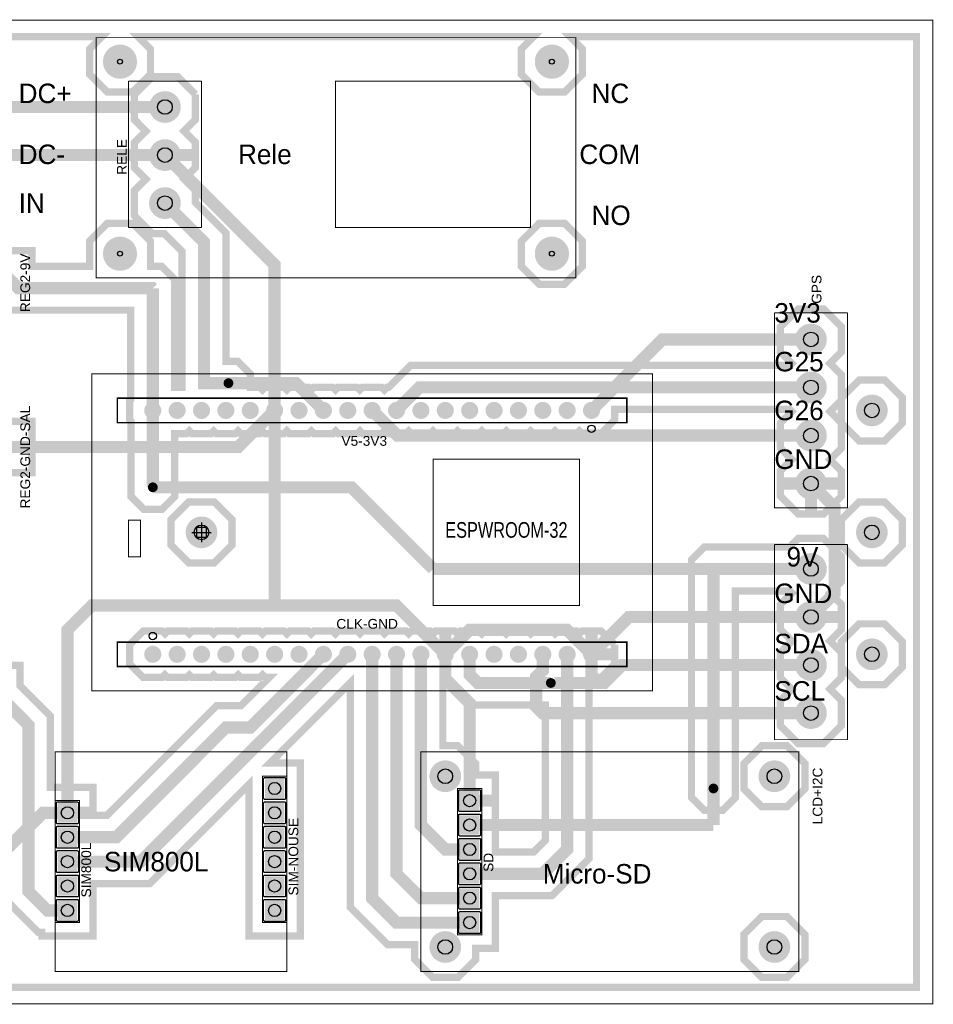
# Model space of a CAD drawing. Header units: inches. Extents: x -3.55 to 2.3, y -1.94 to 2.1.
# Tile 2 of 2: x -1.45 to 2.3, y -1.94 to 2.1. Entities that reach past the tile are written whole.
import ezdxf

# ---------------------------------------------------------------- set-up
doc = ezdxf.new("R2010")
doc.units = ezdxf.units.IN
doc.header["$MEASUREMENT"] = 0
doc.layers.get('0').update_dxf_attribs({"linetype": 'CONTINUOUS'})
for name, color, linetype in [('1', 1, 'CONTINUOUS'), ('2', 2, 'CONTINUOUS'), ('3', 3, 'CONTINUOUS'), ('4', 4, 'CONTINUOUS'), ('5', 5, 'CONTINUOUS'), ('6', 6, 'CONTINUOUS'), ('7', 7, 'CONTINUOUS')]:
    doc.layers.add(name, color=color, linetype=linetype)

# ---------------------------------------------------------------- blocks, each defined once
blk = doc.blocks.new('EPAD')
at = {"const_width": 0.5}
blk.add_lwpolyline([(-0.25, 0, 1), (0.25, 0, 1)], format="xyb", close=True, dxfattribs=at)
blk = doc.blocks.new('RPAD')
blk.add_trace([(-0.5, -0.5), (-0.5, 0.5), (0.5, -0.5), (0.5, 0.5)])

msp = doc.modelspace()

# ---------------------------------------------------------------- linework, layer by layer
for centre, radius in [((-1.034252, 1.929921), 0.01), ((0.737402, 1.929921), 0.01), ((-0.85, 1.744), 0.03), ((-0.85, 1.547), 0.03), ((-0.85, 1.35), 0.03), ((-1.034252, 1.14252), 0.01), ((0.737402, 1.14252), 0.01), ((1.8, 0.791), 0.03), ((-0.589583, 0.611806), 0.01), ((1.8, 0.594), 0.03), ((2.05, 0.5), 0.03), ((1.8, 0.397), 0.03), ((1.8, 0.2), 0.03), ((-0.899631, 0.184744), 0.01), ((-0.7, 0), 0.03), ((2.05, 0), 0.03), ((1.8, -0.15), 0.03), ((1.8, -0.347), 0.03), ((2.05, -0.5), 0.03), ((1.8, -0.544), 0.03), ((0.733085, -0.617514), 0.01), ((1.8, -0.741), 0.03), ((0.3, -1), 0.03), ((1.65, -1), 0.03), ((-0.4, -1.05), 0.025), ((1.4, -1.05), 0.01), ((0.4, -1.1), 0.025), ((-1.25, -1.15), 0.025), ((-0.4, -1.15), 0.025), ((0.4, -1.2), 0.025), ((-1.25, -1.25), 0.025), ((-0.4, -1.25), 0.025), ((0.4, -1.3), 0.025), ((-1.25, -1.35), 0.025), ((-0.4, -1.35), 0.025), ((0.4, -1.4), 0.025), ((-1.25, -1.45), 0.025), ((-0.4, -1.45), 0.025), ((0.4, -1.5), 0.025), ((-1.25, -1.55), 0.025), ((-0.4, -1.55), 0.025), ((0.4, -1.6), 0.025), ((0.3, -1.7), 0.03), ((1.65, -1.7), 0.03)]:
    msp.add_circle(centre, radius)
at = {"layer": '1'}
for points in [[(-0.355, -1.01), (-0.355, -1.09), (-0.355102, -1.091007), (-0.355393, -1.091946), (-0.355854, -1.092795), (-0.356465, -1.093535), (-0.357205, -1.094146), (-0.358054, -1.094607), (-0.358993, -1.094898), (-0.36, -1.095), (-0.44, -1.095), (-0.441007, -1.094898), (-0.441946, -1.094607), (-0.442795, -1.094146), (-0.443535, -1.093535), (-0.444146, -1.092795), (-0.444607, -1.091946), (-0.444898, -1.091007), (-0.445, -1.09), (-0.445, -1.01), (-0.444898, -1.008993), (-0.444607, -1.008054), (-0.444146, -1.007205), (-0.443535, -1.006465), (-0.442795, -1.005854), (-0.441946, -1.005393), (-0.441007, -1.005102), (-0.44, -1.005), (-0.36, -1.005), (-0.358993, -1.005102), (-0.358054, -1.005393), (-0.357205, -1.005854), (-0.356465, -1.006465), (-0.355854, -1.007205), (-0.355393, -1.008054), (-0.355102, -1.008993), (-0.355, -1.01)], [(0.445, -1.06), (0.445, -1.14), (0.444898, -1.141007), (0.444607, -1.141946), (0.444146, -1.142795), (0.443535, -1.143535), (0.442795, -1.144146), (0.441946, -1.144607), (0.441007, -1.144898), (0.44, -1.145), (0.36, -1.145), (0.358993, -1.144898), (0.358054, -1.144607), (0.357205, -1.144146), (0.356465, -1.143535), (0.355854, -1.142795), (0.355393, -1.141946), (0.355102, -1.141007), (0.355, -1.14), (0.355, -1.06), (0.355102, -1.058993), (0.355393, -1.058054), (0.355854, -1.057205), (0.356465, -1.056465), (0.357205, -1.055854), (0.358054, -1.055393), (0.358993, -1.055102), (0.36, -1.055), (0.44, -1.055), (0.441007, -1.055102), (0.441946, -1.055393), (0.442795, -1.055854), (0.443535, -1.056465), (0.444146, -1.057205), (0.444607, -1.058054), (0.444898, -1.058993), (0.445, -1.06)], [(-1.205, -1.11), (-1.205, -1.19), (-1.205102, -1.191007), (-1.205393, -1.191946), (-1.205854, -1.192795), (-1.206465, -1.193535), (-1.207205, -1.194146), (-1.208054, -1.194607), (-1.208992, -1.194898), (-1.21, -1.195), (-1.29, -1.195), (-1.291008, -1.194898), (-1.291946, -1.194607), (-1.292795, -1.194146), (-1.293535, -1.193535), (-1.294146, -1.192795), (-1.294607, -1.191946), (-1.294898, -1.191007), (-1.295, -1.19), (-1.295, -1.11), (-1.294898, -1.108993), (-1.294607, -1.108054), (-1.294146, -1.107205), (-1.293535, -1.106465), (-1.292795, -1.105854), (-1.291946, -1.105393), (-1.291008, -1.105102), (-1.29, -1.105), (-1.21, -1.105), (-1.208992, -1.105102), (-1.208054, -1.105393), (-1.207205, -1.105854), (-1.206465, -1.106465), (-1.205854, -1.107205), (-1.205393, -1.108054), (-1.205102, -1.108993), (-1.205, -1.11)], [(-0.355, -1.11), (-0.355, -1.19), (-0.355102, -1.191007), (-0.355393, -1.191946), (-0.355854, -1.192795), (-0.356465, -1.193535), (-0.357205, -1.194146), (-0.358054, -1.194607), (-0.358993, -1.194898), (-0.36, -1.195), (-0.44, -1.195), (-0.441007, -1.194898), (-0.441946, -1.194607), (-0.442795, -1.194146), (-0.443535, -1.193535), (-0.444146, -1.192795), (-0.444607, -1.191946), (-0.444898, -1.191007), (-0.445, -1.19), (-0.445, -1.11), (-0.444898, -1.108993), (-0.444607, -1.108054), (-0.444146, -1.107205), (-0.443535, -1.106465), (-0.442795, -1.105854), (-0.441946, -1.105393), (-0.441007, -1.105102), (-0.44, -1.105), (-0.36, -1.105), (-0.358993, -1.105102), (-0.358054, -1.105393), (-0.357205, -1.105854), (-0.356465, -1.106465), (-0.355854, -1.107205), (-0.355393, -1.108054), (-0.355102, -1.108993), (-0.355, -1.11)], [(0.445, -1.16), (0.445, -1.24), (0.444898, -1.241007), (0.444607, -1.241946), (0.444146, -1.242795), (0.443535, -1.243535), (0.442795, -1.244146), (0.441946, -1.244607), (0.441007, -1.244898), (0.44, -1.245), (0.36, -1.245), (0.358993, -1.244898), (0.358054, -1.244607), (0.357205, -1.244146), (0.356465, -1.243535), (0.355854, -1.242795), (0.355393, -1.241946), (0.355102, -1.241007), (0.355, -1.24), (0.355, -1.16), (0.355102, -1.158993), (0.355393, -1.158054), (0.355854, -1.157205), (0.356465, -1.156465), (0.357205, -1.155854), (0.358054, -1.155393), (0.358993, -1.155102), (0.36, -1.155), (0.44, -1.155), (0.441007, -1.155102), (0.441946, -1.155393), (0.442795, -1.155854), (0.443535, -1.156465), (0.444146, -1.157205), (0.444607, -1.158054), (0.444898, -1.158993), (0.445, -1.16)], [(-1.205, -1.21), (-1.205, -1.29), (-1.205102, -1.291008), (-1.205393, -1.291946), (-1.205854, -1.292795), (-1.206465, -1.293535), (-1.207205, -1.294146), (-1.208054, -1.294607), (-1.208992, -1.294898), (-1.21, -1.295), (-1.29, -1.295), (-1.291008, -1.294898), (-1.291946, -1.294607), (-1.292795, -1.294146), (-1.293535, -1.293535), (-1.294146, -1.292795), (-1.294607, -1.291946), (-1.294898, -1.291008), (-1.295, -1.29), (-1.295, -1.21), (-1.294898, -1.208992), (-1.294607, -1.208054), (-1.294146, -1.207205), (-1.293535, -1.206465), (-1.292795, -1.205854), (-1.291946, -1.205393), (-1.291008, -1.205102), (-1.29, -1.205), (-1.21, -1.205), (-1.208992, -1.205102), (-1.208054, -1.205393), (-1.207205, -1.205854), (-1.206465, -1.206465), (-1.205854, -1.207205), (-1.205393, -1.208054), (-1.205102, -1.208992), (-1.205, -1.21)], [(-0.355, -1.21), (-0.355, -1.29), (-0.355102, -1.291008), (-0.355393, -1.291946), (-0.355854, -1.292795), (-0.356465, -1.293535), (-0.357205, -1.294146), (-0.358054, -1.294607), (-0.358993, -1.294898), (-0.36, -1.295), (-0.44, -1.295), (-0.441007, -1.294898), (-0.441946, -1.294607), (-0.442795, -1.294146), (-0.443535, -1.293535), (-0.444146, -1.292795), (-0.444607, -1.291946), (-0.444898, -1.291008), (-0.445, -1.29), (-0.445, -1.21), (-0.444898, -1.208992), (-0.444607, -1.208054), (-0.444146, -1.207205), (-0.443535, -1.206465), (-0.442795, -1.205854), (-0.441946, -1.205393), (-0.441007, -1.205102), (-0.44, -1.205), (-0.36, -1.205), (-0.358993, -1.205102), (-0.358054, -1.205393), (-0.357205, -1.205854), (-0.356465, -1.206465), (-0.355854, -1.207205), (-0.355393, -1.208054), (-0.355102, -1.208992), (-0.355, -1.21)], [(0.445, -1.26), (0.445, -1.34), (0.444898, -1.341007), (0.444607, -1.341946), (0.444146, -1.342795), (0.443535, -1.343535), (0.442795, -1.344146), (0.441946, -1.344607), (0.441007, -1.344898), (0.44, -1.345), (0.36, -1.345), (0.358993, -1.344898), (0.358054, -1.344607), (0.357205, -1.344146), (0.356465, -1.343535), (0.355854, -1.342795), (0.355393, -1.341946), (0.355102, -1.341007), (0.355, -1.34), (0.355, -1.26), (0.355102, -1.258993), (0.355393, -1.258054), (0.355854, -1.257205), (0.356465, -1.256465), (0.357205, -1.255854), (0.358054, -1.255393), (0.358993, -1.255102), (0.36, -1.255), (0.44, -1.255), (0.441007, -1.255102), (0.441946, -1.255393), (0.442795, -1.255854), (0.443535, -1.256465), (0.444146, -1.257205), (0.444607, -1.258054), (0.444898, -1.258993), (0.445, -1.26)], [(-1.205, -1.31), (-1.205, -1.39), (-1.205102, -1.391007), (-1.205393, -1.391946), (-1.205854, -1.392795), (-1.206465, -1.393535), (-1.207205, -1.394146), (-1.208054, -1.394607), (-1.208992, -1.394898), (-1.21, -1.395), (-1.29, -1.395), (-1.291008, -1.394898), (-1.291946, -1.394607), (-1.292795, -1.394146), (-1.293535, -1.393535), (-1.294146, -1.392795), (-1.294607, -1.391946), (-1.294898, -1.391007), (-1.295, -1.39), (-1.295, -1.31), (-1.294898, -1.308993), (-1.294607, -1.308054), (-1.294146, -1.307205), (-1.293535, -1.306465), (-1.292795, -1.305854), (-1.291946, -1.305393), (-1.291008, -1.305102), (-1.29, -1.305), (-1.21, -1.305), (-1.208992, -1.305102), (-1.208054, -1.305393), (-1.207205, -1.305854), (-1.206465, -1.306465), (-1.205854, -1.307205), (-1.205393, -1.308054), (-1.205102, -1.308993), (-1.205, -1.31)], [(-0.355, -1.31), (-0.355, -1.39), (-0.355102, -1.391007), (-0.355393, -1.391946), (-0.355854, -1.392795), (-0.356465, -1.393535), (-0.357205, -1.394146), (-0.358054, -1.394607), (-0.358993, -1.394898), (-0.36, -1.395), (-0.44, -1.395), (-0.441007, -1.394898), (-0.441946, -1.394607), (-0.442795, -1.394146), (-0.443535, -1.393535), (-0.444146, -1.392795), (-0.444607, -1.391946), (-0.444898, -1.391007), (-0.445, -1.39), (-0.445, -1.31), (-0.444898, -1.308993), (-0.444607, -1.308054), (-0.444146, -1.307205), (-0.443535, -1.306465), (-0.442795, -1.305854), (-0.441946, -1.305393), (-0.441007, -1.305102), (-0.44, -1.305), (-0.36, -1.305), (-0.358993, -1.305102), (-0.358054, -1.305393), (-0.357205, -1.305854), (-0.356465, -1.306465), (-0.355854, -1.307205), (-0.355393, -1.308054), (-0.355102, -1.308993), (-0.355, -1.31)], [(0.445, -1.36), (0.445, -1.44), (0.444898, -1.441007), (0.444607, -1.441946), (0.444146, -1.442795), (0.443535, -1.443535), (0.442795, -1.444146), (0.441946, -1.444607), (0.441007, -1.444898), (0.44, -1.445), (0.36, -1.445), (0.358993, -1.444898), (0.358054, -1.444607), (0.357205, -1.444146), (0.356465, -1.443535), (0.355854, -1.442795), (0.355393, -1.441946), (0.355102, -1.441007), (0.355, -1.44), (0.355, -1.36), (0.355102, -1.358993), (0.355393, -1.358054), (0.355854, -1.357205), (0.356465, -1.356465), (0.357205, -1.355854), (0.358054, -1.355393), (0.358993, -1.355102), (0.36, -1.355), (0.44, -1.355), (0.441007, -1.355102), (0.441946, -1.355393), (0.442795, -1.355854), (0.443535, -1.356465), (0.444146, -1.357205), (0.444607, -1.358054), (0.444898, -1.358993), (0.445, -1.36)], [(-1.205, -1.41), (-1.205, -1.49), (-1.205102, -1.491007), (-1.205393, -1.491946), (-1.205854, -1.492795), (-1.206465, -1.493535), (-1.207205, -1.494146), (-1.208054, -1.494607), (-1.208992, -1.494898), (-1.21, -1.495), (-1.29, -1.495), (-1.291008, -1.494898), (-1.291946, -1.494607), (-1.292795, -1.494146), (-1.293535, -1.493535), (-1.294146, -1.492795), (-1.294607, -1.491946), (-1.294898, -1.491007), (-1.295, -1.49), (-1.295, -1.41), (-1.294898, -1.408993), (-1.294607, -1.408054), (-1.294146, -1.407205), (-1.293535, -1.406465), (-1.292795, -1.405854), (-1.291946, -1.405393), (-1.291008, -1.405102), (-1.29, -1.405), (-1.21, -1.405), (-1.208992, -1.405102), (-1.208054, -1.405393), (-1.207205, -1.405854), (-1.206465, -1.406465), (-1.205854, -1.407205), (-1.205393, -1.408054), (-1.205102, -1.408993), (-1.205, -1.41)], [(-0.355, -1.41), (-0.355, -1.49), (-0.355102, -1.491007), (-0.355393, -1.491946), (-0.355854, -1.492795), (-0.356465, -1.493535), (-0.357205, -1.494146), (-0.358054, -1.494607), (-0.358993, -1.494898), (-0.36, -1.495), (-0.44, -1.495), (-0.441007, -1.494898), (-0.441946, -1.494607), (-0.442795, -1.494146), (-0.443535, -1.493535), (-0.444146, -1.492795), (-0.444607, -1.491946), (-0.444898, -1.491007), (-0.445, -1.49), (-0.445, -1.41), (-0.444898, -1.408993), (-0.444607, -1.408054), (-0.444146, -1.407205), (-0.443535, -1.406465), (-0.442795, -1.405854), (-0.441946, -1.405393), (-0.441007, -1.405102), (-0.44, -1.405), (-0.36, -1.405), (-0.358993, -1.405102), (-0.358054, -1.405393), (-0.357205, -1.405854), (-0.356465, -1.406465), (-0.355854, -1.407205), (-0.355393, -1.408054), (-0.355102, -1.408993), (-0.355, -1.41)], [(0.445, -1.46), (0.445, -1.54), (0.444898, -1.541008), (0.444607, -1.541946), (0.444146, -1.542795), (0.443535, -1.543535), (0.442795, -1.544146), (0.441946, -1.544607), (0.441007, -1.544898), (0.44, -1.545), (0.36, -1.545), (0.358993, -1.544898), (0.358054, -1.544607), (0.357205, -1.544146), (0.356465, -1.543535), (0.355854, -1.542795), (0.355393, -1.541946), (0.355102, -1.541008), (0.355, -1.54), (0.355, -1.46), (0.355102, -1.458992), (0.355393, -1.458054), (0.355854, -1.457205), (0.356465, -1.456465), (0.357205, -1.455854), (0.358054, -1.455393), (0.358993, -1.455102), (0.36, -1.455), (0.44, -1.455), (0.441007, -1.455102), (0.441946, -1.455393), (0.442795, -1.455854), (0.443535, -1.456465), (0.444146, -1.457205), (0.444607, -1.458054), (0.444898, -1.458992), (0.445, -1.46)], [(-1.205, -1.51), (-1.205, -1.59), (-1.205102, -1.591007), (-1.205393, -1.591946), (-1.205854, -1.592795), (-1.206465, -1.593535), (-1.207205, -1.594146), (-1.208054, -1.594607), (-1.208992, -1.594898), (-1.21, -1.595), (-1.29, -1.595), (-1.291008, -1.594898), (-1.291946, -1.594607), (-1.292795, -1.594146), (-1.293535, -1.593535), (-1.294146, -1.592795), (-1.294607, -1.591946), (-1.294898, -1.591007), (-1.295, -1.59), (-1.295, -1.51), (-1.294898, -1.508993), (-1.294607, -1.508054), (-1.294146, -1.507205), (-1.293535, -1.506465), (-1.292795, -1.505854), (-1.291946, -1.505393), (-1.291008, -1.505102), (-1.29, -1.505), (-1.21, -1.505), (-1.208992, -1.505102), (-1.208054, -1.505393), (-1.207205, -1.505854), (-1.206465, -1.506465), (-1.205854, -1.507205), (-1.205393, -1.508054), (-1.205102, -1.508993), (-1.205, -1.51)], [(-0.355, -1.51), (-0.355, -1.59), (-0.355102, -1.591007), (-0.355393, -1.591946), (-0.355854, -1.592795), (-0.356465, -1.593535), (-0.357205, -1.594146), (-0.358054, -1.594607), (-0.358993, -1.594898), (-0.36, -1.595), (-0.44, -1.595), (-0.441007, -1.594898), (-0.441946, -1.594607), (-0.442795, -1.594146), (-0.443535, -1.593535), (-0.444146, -1.592795), (-0.444607, -1.591946), (-0.444898, -1.591007), (-0.445, -1.59), (-0.445, -1.51), (-0.444898, -1.508993), (-0.444607, -1.508054), (-0.444146, -1.507205), (-0.443535, -1.506465), (-0.442795, -1.505854), (-0.441946, -1.505393), (-0.441007, -1.505102), (-0.44, -1.505), (-0.36, -1.505), (-0.358993, -1.505102), (-0.358054, -1.505393), (-0.357205, -1.505854), (-0.356465, -1.506465), (-0.355854, -1.507205), (-0.355393, -1.508054), (-0.355102, -1.508993), (-0.355, -1.51)], [(0.445, -1.56), (0.445, -1.64), (0.444898, -1.641007), (0.444607, -1.641946), (0.444146, -1.642795), (0.443535, -1.643535), (0.442795, -1.644146), (0.441946, -1.644607), (0.441007, -1.644898), (0.44, -1.645), (0.36, -1.645), (0.358993, -1.644898), (0.358054, -1.644607), (0.357205, -1.644146), (0.356465, -1.643535), (0.355854, -1.642795), (0.355393, -1.641946), (0.355102, -1.641007), (0.355, -1.64), (0.355, -1.56), (0.355102, -1.558993), (0.355393, -1.558054), (0.355854, -1.557205), (0.356465, -1.556465), (0.357205, -1.555854), (0.358054, -1.555393), (0.358993, -1.555102), (0.36, -1.555), (0.44, -1.555), (0.441007, -1.555102), (0.441946, -1.555393), (0.442795, -1.555854), (0.443535, -1.556465), (0.444146, -1.557205), (0.444607, -1.558054), (0.444898, -1.558993), (0.445, -1.56)]]:
    msp.add_lwpolyline(points, close=True, dxfattribs=at)
at = {"layer": '2'}
for centre in [(0.9, 0.425), (0.9, 0.425), (-0.9, -0.425), (-0.9, -0.425)]:
    msp.add_circle(centre, 0.015, dxfattribs=at)
at = {"layer": '3'}
for points, const_width in [([(-1.132677, 1.044094), (0.835827, 1.044094), (0.835827, 2.028347), (-1.132677, 2.028347), (-1.132677, 1.044094)], 0.004), ([(-1.132677, 1.044094), (0.835827, 1.044094), (0.835827, 2.028347), (-1.132677, 2.028347), (-1.132677, 1.044094)], 0.004), ([(-1, 1.85), (-0.7, 1.85)], 0.004), ([(-1, 1.25), (-1, 1.85)], 0.004), ([(-1, 1.85), (-0.7, 1.85)], 0.004), ([(-1, 1.25), (-1, 1.85)], 0.004), ([(-0.7, 1.25), (-0.7, 1.85)], 0.004), ([(-0.7, 1.25), (-0.7, 1.85)], 0.004), ([(-0.15, 1.25), (0.65, 1.25), (0.65, 1.85), (-0.15, 1.85), (-0.15, 1.25)], 0.004), ([(-0.15, 1.25), (0.65, 1.25), (0.65, 1.85), (-0.15, 1.85), (-0.15, 1.25)], 0.004), ([(-0.7, 1.25), (-1, 1.25)], 0.004), ([(-0.7, 1.25), (-1, 1.25)], 0.004), ([(1.65, 0.9), (1.95, 0.9)], 0.004), ([(1.65, 0.1), (1.65, 0.9)], 0.004), ([(1.65, 0.9), (1.95, 0.9)], 0.004), ([(1.65, 0.1), (1.65, 0.9)], 0.004), ([(1.95, 0.1), (1.95, 0.9)], 0.004), ([(1.95, 0.1), (1.95, 0.9)], 0.004), ([(-1.15, -0.65), (1.15, -0.65), (1.15, 0.65), (-1.15, 0.65), (-1.15, -0.65)], 0.004), ([(-1.15, -0.65), (1.15, -0.65), (1.15, 0.65), (-1.15, 0.65), (-1.15, -0.65)], 0.004), ([(1.045, 0.55), (-1.045, 0.55), (-1.045, 0.45), (1.045, 0.45), (1.045, 0.55)], 0.006), ([(1.045, 0.55), (-1.045, 0.55), (-1.045, 0.45), (1.045, 0.45), (1.045, 0.55)], 0.006), ([(0.25, -0.3), (0.85, -0.3), (0.85, 0.3), (0.25, 0.3), (0.25, -0.3)], 0.004), ([(0.25, -0.3), (0.85, -0.3), (0.85, 0.3), (0.25, 0.3), (0.25, -0.3)], 0.004), ([(1.95, 0.1), (1.65, 0.1)], 0.004), ([(1.95, 0.1), (1.65, 0.1)], 0.004), ([(-1, -0.1), (-0.95, -0.1), (-0.95, 0.05), (-1, 0.05), (-1, -0.1)], 0.004), ([(-1, -0.1), (-0.95, -0.1), (-0.95, 0.05), (-1, 0.05), (-1, -0.1)], 0.004), ([(1.65, -0.05), (1.95, -0.05)], 0.004), ([(1.65, -0.05), (1.65, -0.85)], 0.004), ([(1.65, -0.05), (1.95, -0.05)], 0.004), ([(1.65, -0.05), (1.65, -0.85)], 0.004), ([(1.95, -0.05), (1.95, -0.85)], 0.004), ([(1.95, -0.05), (1.95, -0.85)], 0.004), ([(-1.045, -0.55), (1.045, -0.55), (1.045, -0.45), (-1.045, -0.45), (-1.045, -0.55)], 0.006), ([(-1.045, -0.55), (1.045, -0.55), (1.045, -0.45), (-1.045, -0.45), (-1.045, -0.55)], 0.006), ([(1.95, -0.85), (1.65, -0.85)], 0.004), ([(1.95, -0.85), (1.65, -0.85)], 0.004), ([(-1.3, -1.8), (-0.35, -1.8), (-0.35, -0.9), (-1.3, -0.9), (-1.3, -1.8)], 0.004), ([(-1.3, -1.8), (-0.35, -1.8), (-0.35, -0.9), (-1.3, -0.9), (-1.3, -1.8)], 0.004), ([(0.2, -1.8), (1.75, -1.8), (1.75, -0.9), (0.2, -0.9), (0.2, -1.8)], 0.004), ([(0.2, -1.8), (1.75, -1.8), (1.75, -0.9), (0.2, -0.9), (0.2, -1.8)], 0.004), ([(-0.45, -1.6), (-0.35, -1.6), (-0.35, -1), (-0.45, -1), (-0.45, -1.6)], 0.004), ([(-0.45, -1.6), (-0.35, -1.6), (-0.35, -1), (-0.45, -1), (-0.45, -1.6)], 0.004), ([(0.35, -1.65), (0.45, -1.65), (0.45, -1.05), (0.35, -1.05), (0.35, -1.65)], 0.004), ([(0.35, -1.65), (0.45, -1.65), (0.45, -1.05), (0.35, -1.05), (0.35, -1.65)], 0.004), ([(-1.3, -1.6), (-1.2, -1.6), (-1.2, -1.1), (-1.3, -1.1), (-1.3, -1.6)], 0.004), ([(-1.3, -1.6), (-1.2, -1.6), (-1.2, -1.1), (-1.3, -1.1), (-1.3, -1.6)], 0.004)]:
    msp.add_lwpolyline(points, dxfattribs=dict(at, const_width=const_width))
for points in [[(-0.74, 0), (-0.66, 0)], [(-0.74, 0), (-0.66, 0)], [(-0.72, -0.02), (-0.68, -0.02), (-0.68, 0.02), (-0.72, 0.02), (-0.72, -0.02)], [(-0.72, -0.02), (-0.68, -0.02), (-0.68, 0.02), (-0.72, 0.02), (-0.72, -0.02)], [(-0.7, 0.04), (-0.7, -0.04)], [(-0.7, 0.04), (-0.7, -0.04)]]:
    msp.add_lwpolyline(points, dxfattribs=at)
at = {"layer": '4', "const_width": 0.004}
msp.add_lwpolyline([(-3.55, -1.933), (2.3, -1.933), (2.3, 2.1), (-3.55, 2.1), (-3.55, -1.933)], dxfattribs=at)
msp.add_lwpolyline([(-3.55, -1.933), (2.3, -1.933), (2.3, 2.1), (-3.55, 2.1), (-3.55, -1.933)], dxfattribs=at)
at = {"layer": '5', "const_width": 0.05}
for points in [[(-0.85, 1.744), (-2.69948, 1.744), (-2.69948, 1.55052), (-2.7, 1.55)], [(-0.85, 1.547), (-2.1, 1.547), (-2.103, 1.55), (-2.503, 1.55)], [(0.9, 0.5), (1.191, 0.791), (1.8, 0.791)], [(-0.589583, 0.611806), (-0.311806, 0.611806), (-0.2, 0.5)], [(-0.4, 0.5), (-0.55, 0.35), (-1.5, 0.35)], [(0, 0.5), (0.103, 0.397), (1.8, 0.397)], [(-0.899631, 0.184744), (-0.084744, 0.184744), (0.25, -0.15)], [(0.25, -0.15), (1.8, -0.15)], [(0.9, -0.5), (1.053, -0.347), (1.8, -0.347)], [(0.7, -0.5), (0.7, -0.565802), (0.673124, -0.592678), (0.673124, -0.714648), (0.699476, -0.741), (1.8, -0.741)], [(1.8, -0.544), (1.025299, -0.544), (0.951462, -0.617837), (0.733408, -0.617837), (0.733085, -0.617514)], [(1.4, -1.05), (1.4, -1.2)], [(-1.25, -1.15), (-1.35, -1.15), (-1.55, -1.35)], [(0.4, -1.2), (1.4, -1.2)]]:
    msp.add_lwpolyline(points, dxfattribs=at)
at = {"layer": '6'}
for points, const_width in [([(2.233, -1.866), (-3.483, -1.866), (-3.483, 2.033), (-1.107949, 2.033), (-1.159252, 1.981698), (-1.159252, 1.878145), (-1.086028, 1.804922), (-0.982476, 1.804922), (-0.909252, 1.878145), (-0.909252, 1.981698), (-0.960555, 2.033), (0.663704, 2.033), (0.612402, 1.981698), (0.612402, 1.878145), (0.685625, 1.804922), (0.789178, 1.804922), (0.862401, 1.878145), (0.862401, 1.981698), (0.811099, 2.033), (2.233, 2.033), (2.233, -1.866)], 0.03), ([(-1.605, 1.155), (-1.395, 1.155), (-1.395, 1.091041), (-1.159252, 1.091041), (-1.159252, 1.194296), (-1.086028, 1.267519), (-0.982476, 1.267519), (-0.909252, 1.194296), (-0.909252, 1.091041), (-0.863763, 1.091041), (-0.862722, 1.09), (-0.862721, 1.09), (-0.81, 1.037279), (-0.81, 0.595), (-0.779583, 0.595), (-0.779583, 1.152305), (-0.852278, 1.225), (-0.901776, 1.225), (-0.975, 1.298224), (-0.975, 1.401776), (-0.928276, 1.4485), (-0.975, 1.495224), (-0.975, 1.598776), (-0.928276, 1.6455), (-0.975, 1.692224), (-0.975, 1.795776), (-0.901776, 1.869), (-0.798224, 1.869), (-0.725, 1.795776)], 0.03), ([(-0.725, 1.795776), (-0.725, 1.692224), (-0.771724, 1.6455), (-0.725, 1.598776), (-0.725, 1.495224), (-0.771724, 1.4485), (-0.725, 1.401776), (-0.725, 1.352278), (-0.599583, 1.226861), (-0.599583, 0.701806), (-0.552304, 0.701806), (-0.499583, 0.649085), (-0.499583, 0.595), (-0.46065, 0.595), (-0.45, 0.584349), (-0.43935, 0.595), (-0.36065, 0.595), (-0.35, 0.584349), (-0.33935, 0.595), (-0.26065, 0.595), (-0.25, 0.584349), (-0.23935, 0.595), (-0.16065, 0.595), (-0.15, 0.58435), (-0.13935, 0.595), (-0.06065, 0.595), (-0.05, 0.58435), (-0.03935, 0.595), (0.03935, 0.595), (0.05, 0.58435), (0.06065, 0.595), (0.067722, 0.595), (0.157314, 0.684592), (1.713816, 0.684592), (1.721724, 0.6925), (1.675, 0.739224), (1.675, 0.842776), (1.748224, 0.916), (1.851776, 0.916), (1.925, 0.842776), (1.925, 0.739224), (1.878276, 0.6925), (1.925, 0.645776), (1.925, 0.542224), (1.878276, 0.4955), (1.925, 0.448776), (1.925, 0.345224), (1.878276, 0.2985), (1.925, 0.251776), (1.925, 0.148224), (1.851776, 0.075), (1.748224, 0.075), (1.675, 0.148224), (1.675, 0.251776), (1.721724, 0.2985), (1.675, 0.345224), (1.675, 0.448776), (1.721724, 0.4955), (1.712631, 0.504593), (0.995, 0.504593), (0.995, 0.46065), (0.93935, 0.405), (0.86065, 0.405), (0.85, 0.41565), (0.83935, 0.405), (0.76065, 0.405), (0.75, 0.41565), (0.73935, 0.405), (0.66065, 0.405), (0.65, 0.41565), (0.63935, 0.405), (0.56065, 0.405), (0.55, 0.41565), (0.53935, 0.405), (0.46065, 0.405), (0.45, 0.41565), (0.43935, 0.405), (0.36065, 0.405), (0.35, 0.41565), (0.33935, 0.405), (0.26065, 0.405), (0.25, 0.41565), (0.23935, 0.405), (0.16065, 0.405), (0.15, 0.41565), (0.13935, 0.405), (0.06065, 0.405), (0.05, 0.41565), (0.03935, 0.405), (-0.03935, 0.405), (-0.05, 0.41565), (-0.06065, 0.405), (-0.13935, 0.405), (-0.15, 0.41565), (-0.16065, 0.405), (-0.23935, 0.405), (-0.25, 0.41565), (-0.26065, 0.405), (-0.33935, 0.405), (-0.35, 0.41565), (-0.36065, 0.405), (-0.43935, 0.405), (-0.45, 0.41565), (-0.46065, 0.405), (-0.53935, 0.405), (-0.55, 0.41565), (-0.56065, 0.405), (-0.63935, 0.405), (-0.65, 0.41565), (-0.66065, 0.405), (-0.73935, 0.405), (-0.75, 0.41565), (-0.76065, 0.405), (-0.809631, 0.405), (-0.809631, 0.147465), (-0.862352, 0.094744), (-0.93691, 0.094744), (-0.989631, 0.147465), (-0.989631, 0.455281), (-0.995, 0.46065), (-0.995, 0.53935), (-0.99, 0.54435), (-0.99, 0.911042), (-1.48832, 0.911042)], 0.03), ([(-0.96, 1.547), (-0.85, 1.547)], 0.05), ([(-0.4, 0.5), (-0.400473, 0.5), (-0.400473, 1.097473), (-0.85, 1.547)], 0.05), ([(-0.74, 1.547), (-0.85, 1.547)], 0.05), ([(-0.85, 1.35), (-0.689583, 1.189583), (-0.689583, 0.611806), (-0.589583, 0.611806)], 0.05), ([(0.612402, 1.090743), (0.612402, 1.194296), (0.685625, 1.267519), (0.789178, 1.267519), (0.862401, 1.194296), (0.862401, 1.090743), (0.789178, 1.01752), (0.685625, 1.01752), (0.612402, 1.090743)], 0.03), ([(-0.9, 1), (-0.901041, 1.001041), (-1.451041, 1.001041), (-1.5, 1.05)], 0.05), ([(-0.9, 0.5), (-0.9, 1)], 0.05), ([(0.1, 0.5), (0.194592, 0.594592), (1.799408, 0.594592), (1.8, 0.594)], 0.05), ([(1.925, 0.448224), (1.925, 0.551776), (1.998224, 0.625), (2.101776, 0.625), (2.175, 0.551776), (2.175, 0.448224), (2.101776, 0.375), (1.998224, 0.375), (1.925, 0.448224)], 0.03), ([(-0.4, 0.58), (-0.4, 0.5)], 0.05), ([(-0.899631, 0.184744), (-0.899631, 0.499631), (-0.9, 0.5)], 0.05), ([(-0.4, 0.5), (-0.4, -0.3)], 0.05), ([(-0.4, 0.42), (-0.4, 0.5)], 0.05), ([(-1.395, 0.455), (-1.395, 0.245), (-1.605, 0.245), (-1.605, 0.455), (-1.395, 0.455)], 0.03), ([(-1.41, 0.35), (-1.5, 0.35)], 0.05), ([(1.69, 0.2), (1.8, 0.2)], 0.05), ([(1.8, -0.347), (1.897451, -0.249549), (1.897451, 0.102549), (1.8, 0.2)], 0.05), ([(1.8, 0.09), (1.8, 0.2)], 0.05), ([(1.91, 0.2), (1.8, 0.2)], 0.05), ([(-0.825, -0.051776), (-0.825, 0.051776), (-0.751776, 0.125), (-0.648224, 0.125), (-0.575, 0.051776), (-0.575, -0.051776), (-0.648224, -0.125), (-0.751776, -0.125), (-0.825, -0.051776)], 0.03), ([(1.925, -0.051776), (1.925, 0.051776), (1.998224, 0.125), (2.101776, 0.125), (2.175, 0.051776), (2.175, -0.051776), (2.101776, -0.125), (1.998224, -0.125), (1.925, -0.051776)], 0.03), ([(1.925, -0.098224), (1.925, -0.201776), (1.878276, -0.2485), (1.925, -0.295224), (1.925, -0.398776), (1.878276, -0.4455), (1.925, -0.492224), (1.925, -0.595776), (1.878276, -0.6425), (1.925, -0.689224), (1.925, -0.792776), (1.851776, -0.866), (1.748224, -0.866), (1.675, -0.792776), (1.675, -0.689224), (1.721724, -0.6425), (1.675, -0.595776), (1.675, -0.492224), (1.721724, -0.4455), (1.675, -0.398776), (1.675, -0.295224), (1.721724, -0.2485), (1.713224, -0.24), (1.49, -0.24), (1.49, -1.087279), (1.437279, -1.14), (1.362721, -1.14), (1.31, -1.087279), (1.31, -0.112722), (1.362722, -0.06), (1.713224, -0.06), (1.748224, -0.025), (1.851776, -0.025), (1.925, -0.098224)], 0.03), ([(1.8, -0.15), (1.4, -0.15), (1.4, -1.05)], 0.05), ([(-1.25, -1.15), (-1.25, -0.4), (-1.15, -0.3), (-0.4, -0.3)], 0.05), ([(0.3, -0.5), (0.1, -0.3), (-0.4, -0.3)], 0.05), ([(1.69, -0.347), (1.8, -0.347)], 0.05), ([(1.91, -0.347), (1.8, -0.347)], 0.05), ([(1.925, -0.551776), (1.925, -0.448224), (1.998224, -0.375), (2.101776, -0.375), (2.175, -0.448224), (2.175, -0.551776), (2.101776, -0.625), (1.998224, -0.625), (1.925, -0.551776)], 0.03), ([(-1.655, -0.545), (-1.445, -0.545), (-1.445, -0.627722), (-1.320042, -0.75268), (-1.320042, -1.045), (-1.145, -1.045), (-1.145, -1.16), (-1.087278, -1.16), (-0.637278, -0.71), (-0.537278, -0.71), (-0.422278, -0.595), (-0.43935, -0.595), (-0.45, -0.58435), (-0.46065, -0.595), (-0.53935, -0.595), (-0.55, -0.58435), (-0.56065, -0.595), (-0.63935, -0.595), (-0.65, -0.58435), (-0.66065, -0.595), (-0.73935, -0.595), (-0.75, -0.58435), (-0.76065, -0.595), (-0.83935, -0.595), (-0.85, -0.58435), (-0.86065, -0.595), (-0.93935, -0.595), (-0.995, -0.53935), (-0.995, -0.46065), (-0.93935, -0.405), (-0.86065, -0.405), (-0.85, -0.41565), (-0.83935, -0.405), (-0.76065, -0.405), (-0.75, -0.41565), (-0.73935, -0.405), (-0.66065, -0.405), (-0.65, -0.41565), (-0.63935, -0.405), (-0.56065, -0.405), (-0.55, -0.41565), (-0.53935, -0.405), (-0.46065, -0.405), (-0.45, -0.41565), (-0.43935, -0.405), (-0.36065, -0.405), (-0.35, -0.41565), (-0.33935, -0.405), (-0.26065, -0.405), (-0.25, -0.41565), (-0.23935, -0.405), (-0.16065, -0.405), (-0.15, -0.41565), (-0.13935, -0.405), (-0.06065, -0.405), (-0.05, -0.41565), (-0.03935, -0.405), (0.03935, -0.405), (0.05, -0.41565), (0.06065, -0.405), (0.13935, -0.405), (0.15, -0.41565), (0.16065, -0.405), (0.23935, -0.405), (0.25, -0.41565), (0.26065, -0.405), (0.33935, -0.405), (0.35, -0.41565), (0.36065, -0.405), (0.43935, -0.405), (0.45, -0.41565), (0.46065, -0.405), (0.53935, -0.405), (0.55, -0.415651), (0.56065, -0.405), (0.63935, -0.405), (0.65, -0.415651), (0.66065, -0.405), (0.73935, -0.405), (0.75, -0.41565), (0.76065, -0.405), (0.83935, -0.405), (0.85, -0.41565), (0.86065, -0.405), (0.93935, -0.405), (0.995, -0.46065)], 0.03), ([(0.3, -0.5), (0.4, -0.4), (0.8, -0.4), (0.9, -0.5)], 0.05), ([(0.3, -0.42), (0.3, -0.5)], 0.05), ([(0.9, -0.42), (0.9, -0.5)], 0.05), ([(0.995, -0.46065), (0.995, -0.53935), (0.93935, -0.595), (0.89, -0.595), (0.89, -1.337278), (0.737278, -1.49), (0.505, -1.49), (0.505, -1.705), (0.425, -1.705), (0.425, -1.751776), (0.351776, -1.825), (0.248224, -1.825), (0.175, -1.751776), (0.175, -1.69), (0.062722, -1.69), (-0.09, -1.537278), (-0.09, -0.617278), (-0.417722, -0.945), (-0.295, -0.945), (-0.295, -1.655), (-0.505, -1.655), (-0.505, -1.032278), (-0.912722, -1.44), (-1.145, -1.44), (-1.145, -1.655), (-1.355, -1.655), (-1.355, -1.64), (-1.369337, -1.64), (-1.500042, -1.509294)], 0.03), ([(-0.2, -0.5), (-0.5, -0.8), (-0.6, -0.8), (-1.05, -1.25), (-1.25, -1.25)], 0.05), ([(-0.1, -0.5), (-0.95, -1.35), (-1.25, -1.35)], 0.05), ([(0, -0.5), (0, -1.5), (0.1, -1.6), (0.4, -1.6)], 0.05), ([(0.1, -0.5), (0.1, -1.4), (0.2, -1.5), (0.4, -1.5)], 0.05), ([(0.2, -0.5), (0.2, -1.2), (0.3, -1.3), (0.4, -1.3)], 0.05), ([(0.3, -0.5), (0.3, -0.6), (0.4, -0.7), (0.4, -1.1)], 0.05), ([(0.3, -0.58), (0.3, -0.5)], 0.05), ([(0.8, -0.5), (0.8, -1.3), (0.7, -1.4), (0.4, -1.4)], 0.05), ([(0.733085, -0.617514), (0.433909, -0.617514), (0.4, -0.583606), (0.4, -0.5)], 0.05), ([(0.98, -0.5), (0.9, -0.5)], 0.05), ([(0.9, -0.58), (0.9, -0.5)], 0.05), ([(0.31, -0.620884), (0.39663, -0.707514), (0.71, -0.707514), (0.71, -1.262722), (0.662722, -1.31), (0.505, -1.31), (0.505, -0.995), (0.425, -0.995), (0.425, -0.948224), (0.351776, -0.875), (0.29, -0.875), (0.29, -0.595), (0.31, -0.595), (0.31, -0.620884)], 0.03), ([(-1.55, -0.65), (-1.410042, -0.789958), (-1.410042, -1.472016), (-1.407984, -1.474074), (-1.407984, -1.474074), (-1.332058, -1.55), (-1.25, -1.55)], 0.05), ([(1.525, -1.051776), (1.525, -0.948224), (1.598224, -0.875), (1.701776, -0.875), (1.775, -0.948224), (1.775, -1.051776), (1.701776, -1.125), (1.598224, -1.125), (1.525, -1.051776)], 0.03), ([(-1.25, -1.06), (-1.25, -1.15)], 0.05), ([(0.49, -1.1), (0.4, -1.1)], 0.05), ([(-1.16, -1.15), (-1.25, -1.15)], 0.05), ([(1.525, -1.751776), (1.525, -1.648224), (1.598224, -1.575), (1.701776, -1.575), (1.775, -1.648224), (1.775, -1.751776), (1.701776, -1.825), (1.598224, -1.825), (1.525, -1.751776)], 0.03)]:
    msp.add_lwpolyline(points, dxfattribs=dict(at, const_width=const_width))

# ---------------------------------------------------------------- block references
for p, xscale, yscale in [((-1.034252, 1.929921), 0.12, 0.12), ((0.737402, 1.929921), 0.12, 0.12), ((-0.85, 1.744), 0.12, 0.12), ((-0.85, 1.547), 0.12, 0.12), ((-0.85, 1.35), 0.12, 0.12), ((-1.034252, 1.14252), 0.12, 0.12), ((0.737402, 1.14252), 0.12, 0.12), ((1.8, 0.791), 0.12, 0.12), ((1.8, 0.594), 0.12, 0.12), ((-0.9, 0.5), 0.06, 0.06), ((-0.9, 0.5), 0.06, 0.06), ((-0.8, 0.5), 0.06, 0.06), ((-0.8, 0.5), 0.06, 0.06), ((-0.7, 0.5), 0.06, 0.06), ((-0.7, 0.5), 0.06, 0.06), ((-0.6, 0.5), 0.06, 0.06), ((-0.6, 0.5), 0.06, 0.06), ((-0.5, 0.5), 0.06, 0.06), ((-0.5, 0.5), 0.06, 0.06), ((-0.4, 0.5), 0.06, 0.06), ((-0.4, 0.5), 0.06, 0.06), ((-0.3, 0.5), 0.06, 0.06), ((-0.3, 0.5), 0.06, 0.06), ((-0.2, 0.5), 0.06, 0.06), ((-0.2, 0.5), 0.06, 0.06), ((-0.1, 0.5), 0.06, 0.06), ((-0.1, 0.5), 0.06, 0.06), ((0, 0.5), 0.06, 0.06), ((0, 0.5), 0.06, 0.06), ((0.1, 0.5), 0.06, 0.06), ((0.1, 0.5), 0.06, 0.06), ((0.2, 0.5), 0.06, 0.06), ((0.2, 0.5), 0.06, 0.06), ((0.3, 0.5), 0.06, 0.06), ((0.3, 0.5), 0.06, 0.06), ((0.4, 0.5), 0.06, 0.06), ((0.4, 0.5), 0.06, 0.06), ((0.5, 0.5), 0.06, 0.06), ((0.5, 0.5), 0.06, 0.06), ((0.6, 0.5), 0.06, 0.06), ((0.6, 0.5), 0.06, 0.06), ((0.7, 0.5), 0.06, 0.06), ((0.7, 0.5), 0.06, 0.06), ((0.8, 0.5), 0.06, 0.06), ((0.8, 0.5), 0.06, 0.06), ((0.9, 0.5), 0.06, 0.06), ((0.9, 0.5), 0.06, 0.06), ((2.05, 0.5), 0.12, 0.12), ((1.8, 0.397), 0.12, 0.12), ((1.8, 0.2), 0.12, 0.12), ((-0.7, 0), 0.12, 0.12), ((2.05, 0), 0.12, 0.12), ((1.8, -0.15), 0.12, 0.12), ((1.8, -0.347), 0.12, 0.12), ((2.05, -0.5), 0.12, 0.12), ((-0.9, -0.5), 0.06, 0.06), ((-0.9, -0.5), 0.06, 0.06), ((-0.8, -0.5), 0.06, 0.06), ((-0.8, -0.5), 0.06, 0.06), ((-0.7, -0.5), 0.06, 0.06), ((-0.7, -0.5), 0.06, 0.06), ((-0.6, -0.5), 0.06, 0.06), ((-0.6, -0.5), 0.06, 0.06), ((-0.5, -0.5), 0.06, 0.06), ((-0.5, -0.5), 0.06, 0.06), ((-0.4, -0.5), 0.06, 0.06), ((-0.4, -0.5), 0.06, 0.06), ((-0.3, -0.5), 0.06, 0.06), ((-0.3, -0.5), 0.06, 0.06), ((-0.2, -0.5), 0.06, 0.06), ((-0.2, -0.5), 0.06, 0.06), ((-0.1, -0.5), 0.06, 0.06), ((-0.1, -0.5), 0.06, 0.06), ((0, -0.5), 0.06, 0.06), ((0, -0.5), 0.06, 0.06), ((0.1, -0.5), 0.06, 0.06), ((0.1, -0.5), 0.06, 0.06), ((0.2, -0.5), 0.06, 0.06), ((0.2, -0.5), 0.06, 0.06), ((0.3, -0.5), 0.06, 0.06), ((0.3, -0.5), 0.06, 0.06), ((0.4, -0.5), 0.06, 0.06), ((0.4, -0.5), 0.06, 0.06), ((0.5, -0.5), 0.06, 0.06), ((0.5, -0.5), 0.06, 0.06), ((0.6, -0.5), 0.06, 0.06), ((0.6, -0.5), 0.06, 0.06), ((0.7, -0.5), 0.06, 0.06), ((0.7, -0.5), 0.06, 0.06), ((0.8, -0.5), 0.06, 0.06), ((0.8, -0.5), 0.06, 0.06), ((0.9, -0.5), 0.06, 0.06), ((0.9, -0.5), 0.06, 0.06), ((1.8, -0.544), 0.12, 0.12), ((1.8, -0.741), 0.12, 0.12), ((0.3, -1), 0.12, 0.12), ((1.65, -1), 0.12, 0.12), ((0.3, -1.7), 0.12, 0.12), ((1.65, -1.7), 0.12, 0.12)]:
    msp.add_blockref('EPAD', p, dxfattribs=dict(xscale=xscale, yscale=yscale))
at = {"xscale": 0.08, "yscale": 0.08, "rotation": 270}
for p in [(-0.4, -1.05), (0.4, -1.1), (-1.25, -1.15), (-0.4, -1.15), (0.4, -1.2), (-1.25, -1.25), (-0.4, -1.25), (0.4, -1.3), (-1.25, -1.35), (-0.4, -1.35), (0.4, -1.4), (-1.25, -1.45), (-0.4, -1.45), (0.4, -1.5), (-1.25, -1.55), (-0.4, -1.55), (0.4, -1.6)]:
    msp.add_blockref('RPAD', p, dxfattribs=at)
at = {"layer": '1'}
for p, xscale, yscale in [((-1.034252, 1.929921), 0.14, 0.14), ((0.737402, 1.929921), 0.14, 0.14), ((-0.85, 1.744), 0.13, 0.13), ((-0.85, 1.547), 0.13, 0.13), ((-0.85, 1.35), 0.13, 0.13), ((-1.034252, 1.14252), 0.14, 0.14), ((0.737402, 1.14252), 0.14, 0.14), ((1.8, 0.791), 0.13, 0.13), ((1.8, 0.594), 0.13, 0.13), ((-0.589583, 0.611806), 0.04, 0.04), ((-0.9, 0.5), 0.07, 0.07), ((-0.9, 0.5), 0.07, 0.07), ((-0.8, 0.5), 0.07, 0.07), ((-0.8, 0.5), 0.07, 0.07), ((-0.7, 0.5), 0.07, 0.07), ((-0.7, 0.5), 0.07, 0.07), ((-0.6, 0.5), 0.07, 0.07), ((-0.6, 0.5), 0.07, 0.07), ((-0.5, 0.5), 0.07, 0.07), ((-0.5, 0.5), 0.07, 0.07), ((-0.4, 0.5), 0.07, 0.07), ((-0.4, 0.5), 0.07, 0.07), ((-0.3, 0.5), 0.07, 0.07), ((-0.3, 0.5), 0.07, 0.07), ((-0.2, 0.5), 0.07, 0.07), ((-0.2, 0.5), 0.07, 0.07), ((-0.1, 0.5), 0.07, 0.07), ((-0.1, 0.5), 0.07, 0.07), ((0, 0.5), 0.07, 0.07), ((0, 0.5), 0.07, 0.07), ((0.1, 0.5), 0.07, 0.07), ((0.1, 0.5), 0.07, 0.07), ((0.2, 0.5), 0.07, 0.07), ((0.2, 0.5), 0.07, 0.07), ((0.3, 0.5), 0.07, 0.07), ((0.3, 0.5), 0.07, 0.07), ((0.4, 0.5), 0.07, 0.07), ((0.4, 0.5), 0.07, 0.07), ((0.5, 0.5), 0.07, 0.07), ((0.5, 0.5), 0.07, 0.07), ((0.6, 0.5), 0.07, 0.07), ((0.6, 0.5), 0.07, 0.07), ((0.7, 0.5), 0.07, 0.07), ((0.7, 0.5), 0.07, 0.07), ((0.8, 0.5), 0.07, 0.07), ((0.8, 0.5), 0.07, 0.07), ((0.9, 0.5), 0.07, 0.07), ((0.9, 0.5), 0.07, 0.07), ((2.05, 0.5), 0.13, 0.13), ((1.8, 0.397), 0.13, 0.13), ((1.8, 0.2), 0.13, 0.13), ((-0.899631, 0.184744), 0.04, 0.04), ((-0.7, 0), 0.13, 0.13), ((2.05, 0), 0.13, 0.13), ((1.8, -0.15), 0.13, 0.13), ((1.8, -0.347), 0.13, 0.13), ((2.05, -0.5), 0.13, 0.13), ((-0.9, -0.5), 0.07, 0.07), ((-0.9, -0.5), 0.07, 0.07), ((-0.8, -0.5), 0.07, 0.07), ((-0.8, -0.5), 0.07, 0.07), ((-0.7, -0.5), 0.07, 0.07), ((-0.7, -0.5), 0.07, 0.07), ((-0.6, -0.5), 0.07, 0.07), ((-0.6, -0.5), 0.07, 0.07), ((-0.5, -0.5), 0.07, 0.07), ((-0.5, -0.5), 0.07, 0.07), ((-0.4, -0.5), 0.07, 0.07), ((-0.4, -0.5), 0.07, 0.07), ((-0.3, -0.5), 0.07, 0.07), ((-0.3, -0.5), 0.07, 0.07), ((-0.2, -0.5), 0.07, 0.07), ((-0.2, -0.5), 0.07, 0.07), ((-0.1, -0.5), 0.07, 0.07), ((-0.1, -0.5), 0.07, 0.07), ((0, -0.5), 0.07, 0.07), ((0, -0.5), 0.07, 0.07), ((0.1, -0.5), 0.07, 0.07), ((0.1, -0.5), 0.07, 0.07), ((0.2, -0.5), 0.07, 0.07), ((0.2, -0.5), 0.07, 0.07), ((0.3, -0.5), 0.07, 0.07), ((0.3, -0.5), 0.07, 0.07), ((0.4, -0.5), 0.07, 0.07), ((0.4, -0.5), 0.07, 0.07), ((0.5, -0.5), 0.07, 0.07), ((0.5, -0.5), 0.07, 0.07), ((0.6, -0.5), 0.07, 0.07), ((0.6, -0.5), 0.07, 0.07), ((0.7, -0.5), 0.07, 0.07), ((0.7, -0.5), 0.07, 0.07), ((0.8, -0.5), 0.07, 0.07), ((0.8, -0.5), 0.07, 0.07), ((0.9, -0.5), 0.07, 0.07), ((0.9, -0.5), 0.07, 0.07), ((1.8, -0.544), 0.13, 0.13), ((0.733085, -0.617514), 0.04, 0.04), ((1.8, -0.741), 0.13, 0.13), ((0.3, -1), 0.13, 0.13), ((1.65, -1), 0.13, 0.13), ((1.4, -1.05), 0.04, 0.04), ((0.3, -1.7), 0.13, 0.13), ((1.65, -1.7), 0.13, 0.13)]:
    msp.add_blockref('EPAD', p, dxfattribs=dict(at, xscale=xscale, yscale=yscale))
at = {"layer": '7', "xscale": 0.03, "yscale": 0.03}
for p in [(-0.589583, 0.611806), (-0.899631, 0.184744), (0.733085, -0.617514), (1.4, -1.05)]:
    msp.add_blockref('EPAD', p, dxfattribs=at)

# ---------------------------------------------------------------- texts
at = {"layer": '2'}
for s, p in [('DC+', (-1.45, 1.76)), ('DC+', (-1.45, 1.76)), ('NC', (0.9, 1.76)), ('NC', (0.9, 1.76)), ('DC-', (-1.45, 1.51)), ('DC-', (-1.45, 1.51)), ('Rele', (-0.55, 1.51)), ('Rele', (-0.55, 1.51)), ('COM', (0.85, 1.51)), ('COM', (0.85, 1.51)), ('IN', (-1.45, 1.31)), ('IN', (-1.45, 1.31)), ('NO', (0.9, 1.26)), ('NO', (0.9, 1.26)), ('3V3', (1.65, 0.86)), ('3V3', (1.65, 0.86)), ('G25', (1.65, 0.66)), ('G25', (1.65, 0.66)), ('G26', (1.65, 0.46)), ('G26', (1.65, 0.46)), ('GND', (1.65, 0.26)), ('GND', (1.65, 0.26)), ('9V', (1.7, -0.14)), ('9V', (1.7, -0.14)), ('GND', (1.65, -0.29)), ('GND', (1.65, -0.29)), ('SDA', (1.65, -0.496)), ('SDA', (1.65, -0.496)), ('SCL', (1.65, -0.69)), ('SCL', (1.65, -0.69)), ('SIM800L', (-1.1, -1.39)), ('SIM800L', (-1.1, -1.39)), ('Micro-SD', (0.7, -1.44)), ('Micro-SD', (0.7, -1.44))]:
    msp.add_text(s, height=0.08, dxfattribs=at).set_placement(p)
at = {"layer": '2', "width": 1.05}
for s, p in [('RELE', (-1.007, 1.466)), ('RELE', (-1.007, 1.466)), ('REG2-9V', (-1.403, 0.903)), ('REG2-9V', (-1.403, 0.903)), ('GPS', (1.843, 0.937)), ('GPS', (1.843, 0.937)), ('REG2-GND-SAL', (-1.403, 0.098)), ('REG2-GND-SAL', (-1.403, 0.098)), ('LCD+I2C', (1.847, -1.197)), ('LCD+I2C', (1.847, -1.197)), ('SIM-NOUSE', (-0.303, -1.489)), ('SIM-NOUSE', (-0.303, -1.489)), ('SIM800L', (-1.153, -1.497)), ('SIM800L', (-1.153, -1.497)), ('SD', (0.497, -1.392)), ('SD', (0.497, -1.392))]:
    msp.add_text(s, height=0.04, rotation=90, dxfattribs=at).set_placement(p)
at = {"layer": '2'}
for s, height, width, p in [('V5-3V3', 0.04, 1.05, (-0.126, 0.355)), ('V5-3V3', 0.04, 1.05, (-0.126, 0.355)), ('ESPWROOM-32', 0.064, 0.78125, (0.3, -0.022)), ('ESPWROOM-32', 0.064, 0.78125, (0.3, -0.022)), ('CLK-GND', 0.04, 1.05, (-0.147, -0.395)), ('CLK-GND', 0.04, 1.05, (-0.147, -0.395))]:
    msp.add_text(s, height=height, dxfattribs=dict(at, width=width)).set_placement(p)

doc.saveas('drawing.dxf')
